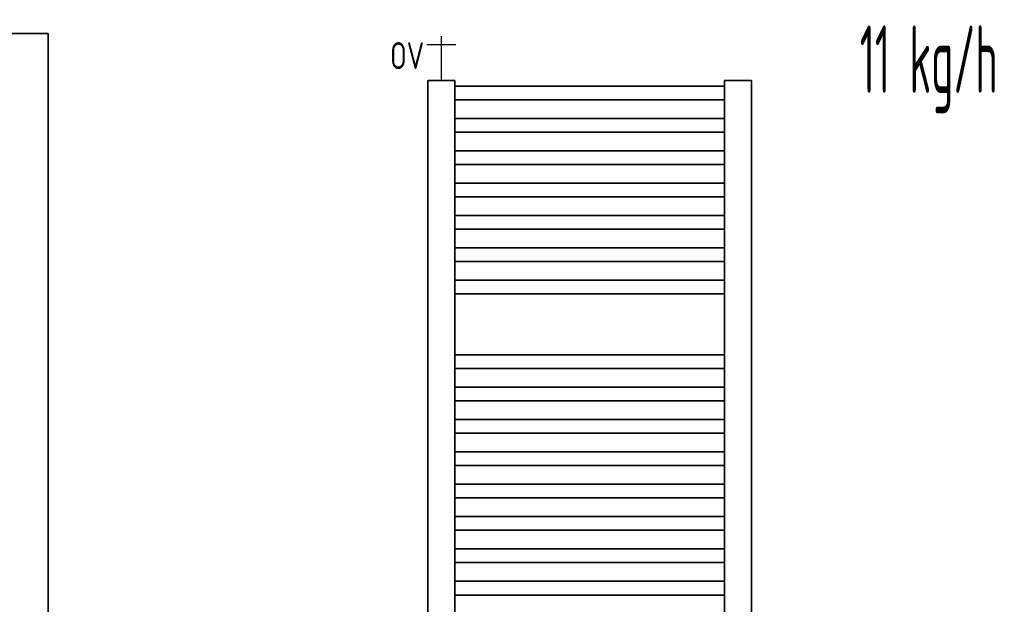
# Model space of a CAD drawing. Header units: millimetres. Extents: x -727 to 69715, y -15705 to 98123.
# Tile 34 of 256: x 11279 to 13105, y -11847 to -10763. Entities that reach past the tile are written whole.
import ezdxf
from ezdxf.enums import TextEntityAlignment as Align

# ---------------------------------------------------------------- set-up
doc = ezdxf.new("R2010")
doc.units = ezdxf.units.MM
doc.linetypes.add('VERDECKT', pattern=[9.525, 6.35, -3.175])
for name, color, linetype, lineweight in [('JS_VYT_POPIS - OBECNĚ', 7, 'Continuous', 5), ('UT_POTRUBI - PŘÍVOD', 1, 'Continuous', 35), ('UT_SCHÉMA_POPIS', 7, 'VERDECKT', 5), ('UT_SCHÉMA_SYMBOLY', 7, 'Continuous', 25), ('UT_ZAŘÍZENÍ - OT', 3, 'Continuous', 35)]:
    doc.layers.add(name, color=color, linetype=linetype, lineweight=lineweight)
doc.styles.add('ISO 2.5', font='isocp.shx', dxfattribs={"width": 0.8, "height": 2.5})
doc.styles.add('VZT_POPIS', font='isocp.shx', dxfattribs={"width": 0.6, "height": 125})

msp = doc.modelspace()

# ---------------------------------------------------------------- linework, layer by layer
at = {"layer": 'UT_POTRUBI - PŘÍVOD'}
for p, q in [((10747, -10788), (11332.1, -10788)), ((11332.1, -10788), (11332.1, -12862.8))]:
    msp.add_line(p, q, dxfattribs=at)
at = {"layer": 'UT_SCHÉMA_SYMBOLY'}
for p, q in [((12061, -10793.4), (12061, -10875.3)), ((12088, -10809.4), (12034, -10809.4))]:
    msp.add_line(p, q, dxfattribs=at)
at = {"layer": 'UT_ZAŘÍZENÍ - OT', "linetype": 'Continuous'}
for p, q in [((12036, -12695.3), (12036, -10875.3)), ((12036, -10875.3), (12086, -10875.3)), ((12086, -10875.3), (12086, -12695.3)), ((12586, -12695.3), (12586, -10875.3)), ((12586, -10875.3), (12636, -10875.3)), ((12636, -10875.3), (12636, -12695.3)), ((12586, -10885.6), (12086, -10885.6)), ((12586, -10885.6), (12086, -10885.6)), ((12586, -10885.6), (12086, -10885.6)), ((12586, -10885.6), (12086, -10885.6)), ((12586, -10885.6), (12086, -10885.6)), ((12586, -10885.6), (12086, -10885.6)), ((12586, -10885.6), (12086, -10885.6)), ((12586, -10885.6), (12086, -10885.6)), ((12586, -10885.6), (12086, -10885.6)), ((12586, -10885.6), (12086, -10885.6)), ((12586, -10885.6), (12086, -10885.6)), ((12586, -10885.6), (12086, -10885.6)), ((12586, -10885.6), (12086, -10885.6)), ((12586, -10885.6), (12086, -10885.6)), ((12586, -10885.6), (12086, -10885.6)), ((12586, -10885.6), (12086, -10885.6)), ((12586, -10885.6), (12086, -10885.6)), ((12586, -10885.6), (12086, -10885.6)), ((12586, -10885.6), (12086, -10885.6)), ((12586, -10885.6), (12086, -10885.6)), ((12586, -10885.6), (12086, -10885.6)), ((12586, -10885.6), (12086, -10885.6)), ((12586, -10885.6), (12086, -10885.6)), ((12586, -10885.6), (12086, -10885.6)), ((12586, -10885.6), (12086, -10885.6)), ((12586, -10885.6), (12086, -10885.6)), ((12586, -10885.6), (12086, -10885.6)), ((12586, -10885.6), (12086, -10885.6)), ((12586, -10885.6), (12086, -10885.6)), ((12586, -10885.6), (12086, -10885.6)), ((12586, -10885.6), (12086, -10885.6)), ((12586, -10885.6), (12086, -10885.6)), ((12586, -10885.6), (12086, -10885.6)), ((12586, -10885.6), (12086, -10885.6)), ((12586, -10911.1), (12086, -10911.1)), ((12586, -10911.1), (12086, -10911.1)), ((12586, -10911.1), (12086, -10911.1)), ((12586, -10911.1), (12086, -10911.1)), ((12586, -10911.1), (12086, -10911.1)), ((12586, -10911.1), (12086, -10911.1)), ((12586, -10911.1), (12086, -10911.1)), ((12586, -10911.1), (12086, -10911.1)), ((12586, -10911.1), (12086, -10911.1)), ((12586, -10911.1), (12086, -10911.1)), ((12586, -10911.1), (12086, -10911.1)), ((12586, -10911.1), (12086, -10911.1)), ((12586, -10911.1), (12086, -10911.1)), ((12586, -10911.1), (12086, -10911.1)), ((12586, -10911.1), (12086, -10911.1)), ((12586, -10911.1), (12086, -10911.1)), ((12586, -10911.1), (12086, -10911.1)), ((12586, -10911.1), (12086, -10911.1)), ((12586, -10911.1), (12086, -10911.1)), ((12586, -10911.1), (12086, -10911.1)), ((12586, -10911.1), (12086, -10911.1)), ((12586, -10911.1), (12086, -10911.1)), ((12586, -10911.1), (12086, -10911.1)), ((12586, -10911.1), (12086, -10911.1)), ((12586, -10911.1), (12086, -10911.1)), ((12586, -10911.1), (12086, -10911.1)), ((12586, -10911.1), (12086, -10911.1)), ((12586, -10911.1), (12086, -10911.1)), ((12586, -10911.1), (12086, -10911.1)), ((12586, -10911.1), (12086, -10911.1)), ((12586, -10911.1), (12086, -10911.1)), ((12586, -10911.1), (12086, -10911.1)), ((12586, -10911.1), (12086, -10911.1)), ((12586, -10911.1), (12086, -10911.1)), ((12586, -10945.6), (12086, -10945.6)), ((12586, -10945.6), (12086, -10945.6)), ((12586, -10945.6), (12086, -10945.6)), ((12586, -10945.6), (12086, -10945.6)), ((12586, -10945.6), (12086, -10945.6)), ((12586, -10945.6), (12086, -10945.6)), ((12586, -10945.6), (12086, -10945.6)), ((12586, -10945.6), (12086, -10945.6)), ((12586, -10945.6), (12086, -10945.6)), ((12586, -10945.6), (12086, -10945.6)), ((12586, -10945.6), (12086, -10945.6)), ((12586, -10945.6), (12086, -10945.6)), ((12586, -10945.6), (12086, -10945.6)), ((12586, -10945.6), (12086, -10945.6)), ((12586, -10945.6), (12086, -10945.6)), ((12586, -10945.6), (12086, -10945.6)), ((12586, -10945.6), (12086, -10945.6)), ((12586, -10945.6), (12086, -10945.6)), ((12586, -10945.6), (12086, -10945.6)), ((12586, -10945.6), (12086, -10945.6)), ((12586, -10945.6), (12086, -10945.6)), ((12586, -10945.6), (12086, -10945.6)), ((12586, -10945.6), (12086, -10945.6)), ((12586, -10945.6), (12086, -10945.6)), ((12586, -10945.6), (12086, -10945.6)), ((12586, -10945.6), (12086, -10945.6)), ((12586, -10945.6), (12086, -10945.6)), ((12586, -10945.6), (12086, -10945.6)), ((12586, -10945.6), (12086, -10945.6)), ((12586, -10945.6), (12086, -10945.6)), ((12586, -10945.6), (12086, -10945.6)), ((12586, -10945.6), (12086, -10945.6)), ((12586, -10945.6), (12086, -10945.6)), ((12586, -10945.6), (12086, -10945.6)), ((12586, -10971.1), (12086, -10971.1)), ((12586, -10971.1), (12086, -10971.1)), ((12586, -10971.1), (12086, -10971.1)), ((12586, -10971.1), (12086, -10971.1)), ((12586, -10971.1), (12086, -10971.1)), ((12586, -10971.1), (12086, -10971.1)), ((12586, -10971.1), (12086, -10971.1)), ((12586, -10971.1), (12086, -10971.1)), ((12586, -10971.1), (12086, -10971.1)), ((12586, -10971.1), (12086, -10971.1)), ((12586, -10971.1), (12086, -10971.1)), ((12586, -10971.1), (12086, -10971.1)), ((12586, -10971.1), (12086, -10971.1)), ((12586, -10971.1), (12086, -10971.1)), ((12586, -10971.1), (12086, -10971.1)), ((12586, -10971.1), (12086, -10971.1)), ((12586, -10971.1), (12086, -10971.1)), ((12586, -10971.1), (12086, -10971.1)), ((12586, -10971.1), (12086, -10971.1)), ((12586, -10971.1), (12086, -10971.1)), ((12586, -10971.1), (12086, -10971.1)), ((12586, -10971.1), (12086, -10971.1)), ((12586, -10971.1), (12086, -10971.1)), ((12586, -10971.1), (12086, -10971.1)), ((12586, -10971.1), (12086, -10971.1)), ((12586, -10971.1), (12086, -10971.1)), ((12586, -10971.1), (12086, -10971.1)), ((12586, -10971.1), (12086, -10971.1)), ((12586, -10971.1), (12086, -10971.1)), ((12586, -10971.1), (12086, -10971.1)), ((12586, -10971.1), (12086, -10971.1)), ((12586, -10971.1), (12086, -10971.1)), ((12586, -10971.1), (12086, -10971.1)), ((12586, -10971.1), (12086, -10971.1)), ((12586, -11005.6), (12086, -11005.6)), ((12586, -11005.6), (12086, -11005.6)), ((12586, -11005.6), (12086, -11005.6)), ((12586, -11005.6), (12086, -11005.6)), ((12586, -11005.6), (12086, -11005.6)), ((12586, -11005.6), (12086, -11005.6)), ((12586, -11005.6), (12086, -11005.6)), ((12586, -11005.6), (12086, -11005.6)), ((12586, -11005.6), (12086, -11005.6)), ((12586, -11005.6), (12086, -11005.6)), ((12586, -11005.6), (12086, -11005.6)), ((12586, -11005.6), (12086, -11005.6)), ((12586, -11005.6), (12086, -11005.6)), ((12586, -11005.6), (12086, -11005.6)), ((12586, -11005.6), (12086, -11005.6)), ((12586, -11005.6), (12086, -11005.6)), ((12586, -11005.6), (12086, -11005.6)), ((12586, -11005.6), (12086, -11005.6)), ((12586, -11005.6), (12086, -11005.6)), ((12586, -11005.6), (12086, -11005.6)), ((12586, -11005.6), (12086, -11005.6)), ((12586, -11005.6), (12086, -11005.6)), ((12586, -11005.6), (12086, -11005.6)), ((12586, -11005.6), (12086, -11005.6)), ((12586, -11005.6), (12086, -11005.6)), ((12586, -11005.6), (12086, -11005.6)), ((12586, -11005.6), (12086, -11005.6)), ((12586, -11005.6), (12086, -11005.6)), ((12586, -11005.6), (12086, -11005.6)), ((12586, -11005.6), (12086, -11005.6)), ((12586, -11005.6), (12086, -11005.6)), ((12586, -11005.6), (12086, -11005.6)), ((12586, -11005.6), (12086, -11005.6)), ((12586, -11005.6), (12086, -11005.6)), ((12586, -11031.1), (12086, -11031.1)), ((12586, -11031.1), (12086, -11031.1)), ((12586, -11031.1), (12086, -11031.1)), ((12586, -11031.1), (12086, -11031.1)), ((12586, -11031.1), (12086, -11031.1)), ((12586, -11031.1), (12086, -11031.1)), ((12586, -11031.1), (12086, -11031.1)), ((12586, -11031.1), (12086, -11031.1)), ((12586, -11031.1), (12086, -11031.1)), ((12586, -11031.1), (12086, -11031.1)), ((12586, -11031.1), (12086, -11031.1)), ((12586, -11031.1), (12086, -11031.1)), ((12586, -11031.1), (12086, -11031.1)), ((12586, -11031.1), (12086, -11031.1)), ((12586, -11031.1), (12086, -11031.1)), ((12586, -11031.1), (12086, -11031.1)), ((12586, -11031.1), (12086, -11031.1)), ((12586, -11031.1), (12086, -11031.1)), ((12586, -11031.1), (12086, -11031.1)), ((12586, -11031.1), (12086, -11031.1)), ((12586, -11031.1), (12086, -11031.1)), ((12586, -11031.1), (12086, -11031.1)), ((12586, -11031.1), (12086, -11031.1)), ((12586, -11031.1), (12086, -11031.1)), ((12586, -11031.1), (12086, -11031.1)), ((12586, -11031.1), (12086, -11031.1)), ((12586, -11031.1), (12086, -11031.1)), ((12586, -11031.1), (12086, -11031.1)), ((12586, -11031.1), (12086, -11031.1)), ((12586, -11031.1), (12086, -11031.1)), ((12586, -11031.1), (12086, -11031.1)), ((12586, -11031.1), (12086, -11031.1)), ((12586, -11031.1), (12086, -11031.1)), ((12586, -11031.1), (12086, -11031.1)), ((12586, -11065.6), (12086, -11065.6)), ((12586, -11065.6), (12086, -11065.6)), ((12586, -11065.6), (12086, -11065.6)), ((12586, -11065.6), (12086, -11065.6)), ((12586, -11065.6), (12086, -11065.6)), ((12586, -11065.6), (12086, -11065.6)), ((12586, -11065.6), (12086, -11065.6)), ((12586, -11065.6), (12086, -11065.6)), ((12586, -11065.6), (12086, -11065.6)), ((12586, -11065.6), (12086, -11065.6)), ((12586, -11065.6), (12086, -11065.6)), ((12586, -11065.6), (12086, -11065.6)), ((12586, -11065.6), (12086, -11065.6)), ((12586, -11065.6), (12086, -11065.6)), ((12586, -11065.6), (12086, -11065.6)), ((12586, -11065.6), (12086, -11065.6)), ((12586, -11065.6), (12086, -11065.6)), ((12586, -11065.6), (12086, -11065.6)), ((12586, -11065.6), (12086, -11065.6)), ((12586, -11065.6), (12086, -11065.6)), ((12586, -11065.6), (12086, -11065.6)), ((12586, -11065.6), (12086, -11065.6)), ((12586, -11065.6), (12086, -11065.6)), ((12586, -11065.6), (12086, -11065.6)), ((12586, -11065.6), (12086, -11065.6)), ((12586, -11065.6), (12086, -11065.6)), ((12586, -11065.6), (12086, -11065.6)), ((12586, -11065.6), (12086, -11065.6)), ((12586, -11065.6), (12086, -11065.6)), ((12586, -11065.6), (12086, -11065.6)), ((12586, -11065.6), (12086, -11065.6)), ((12586, -11065.6), (12086, -11065.6)), ((12586, -11065.6), (12086, -11065.6)), ((12586, -11065.6), (12086, -11065.6)), ((12586, -11091.1), (12086, -11091.1)), ((12586, -11091.1), (12086, -11091.1)), ((12586, -11091.1), (12086, -11091.1)), ((12586, -11091.1), (12086, -11091.1)), ((12586, -11091.1), (12086, -11091.1)), ((12586, -11091.1), (12086, -11091.1)), ((12586, -11091.1), (12086, -11091.1)), ((12586, -11091.1), (12086, -11091.1)), ((12586, -11091.1), (12086, -11091.1)), ((12586, -11091.1), (12086, -11091.1)), ((12586, -11091.1), (12086, -11091.1)), ((12586, -11091.1), (12086, -11091.1)), ((12586, -11091.1), (12086, -11091.1)), ((12586, -11091.1), (12086, -11091.1)), ((12586, -11091.1), (12086, -11091.1)), ((12586, -11091.1), (12086, -11091.1)), ((12586, -11091.1), (12086, -11091.1)), ((12586, -11091.1), (12086, -11091.1)), ((12586, -11091.1), (12086, -11091.1)), ((12586, -11091.1), (12086, -11091.1)), ((12586, -11091.1), (12086, -11091.1)), ((12586, -11091.1), (12086, -11091.1)), ((12586, -11091.1), (12086, -11091.1)), ((12586, -11091.1), (12086, -11091.1)), ((12586, -11091.1), (12086, -11091.1)), ((12586, -11091.1), (12086, -11091.1)), ((12586, -11091.1), (12086, -11091.1)), ((12586, -11091.1), (12086, -11091.1)), ((12586, -11091.1), (12086, -11091.1)), ((12586, -11091.1), (12086, -11091.1)), ((12586, -11091.1), (12086, -11091.1)), ((12586, -11091.1), (12086, -11091.1)), ((12586, -11091.1), (12086, -11091.1)), ((12586, -11091.1), (12086, -11091.1)), ((12586, -11125.6), (12086, -11125.6)), ((12586, -11125.6), (12086, -11125.6)), ((12586, -11125.6), (12086, -11125.6)), ((12586, -11125.6), (12086, -11125.6)), ((12586, -11125.6), (12086, -11125.6)), ((12586, -11125.6), (12086, -11125.6)), ((12586, -11125.6), (12086, -11125.6)), ((12586, -11125.6), (12086, -11125.6)), ((12586, -11125.6), (12086, -11125.6)), ((12586, -11125.6), (12086, -11125.6)), ((12586, -11125.6), (12086, -11125.6)), ((12586, -11125.6), (12086, -11125.6)), ((12586, -11125.6), (12086, -11125.6)), ((12586, -11125.6), (12086, -11125.6)), ((12586, -11125.6), (12086, -11125.6)), ((12586, -11125.6), (12086, -11125.6)), ((12586, -11125.6), (12086, -11125.6)), ((12586, -11125.6), (12086, -11125.6)), ((12586, -11125.6), (12086, -11125.6)), ((12586, -11125.6), (12086, -11125.6)), ((12586, -11125.6), (12086, -11125.6)), ((12586, -11125.6), (12086, -11125.6)), ((12586, -11125.6), (12086, -11125.6)), ((12586, -11125.6), (12086, -11125.6)), ((12586, -11125.6), (12086, -11125.6)), ((12586, -11125.6), (12086, -11125.6)), ((12586, -11125.6), (12086, -11125.6)), ((12586, -11125.6), (12086, -11125.6)), ((12586, -11125.6), (12086, -11125.6)), ((12586, -11125.6), (12086, -11125.6)), ((12586, -11125.6), (12086, -11125.6)), ((12586, -11125.6), (12086, -11125.6)), ((12586, -11125.6), (12086, -11125.6)), ((12586, -11125.6), (12086, -11125.6)), ((12586, -11151.1), (12086, -11151.1)), ((12586, -11151.1), (12086, -11151.1)), ((12586, -11151.1), (12086, -11151.1)), ((12586, -11151.1), (12086, -11151.1)), ((12586, -11151.1), (12086, -11151.1)), ((12586, -11151.1), (12086, -11151.1)), ((12586, -11151.1), (12086, -11151.1)), ((12586, -11151.1), (12086, -11151.1)), ((12586, -11151.1), (12086, -11151.1)), ((12586, -11151.1), (12086, -11151.1)), ((12586, -11151.1), (12086, -11151.1)), ((12586, -11151.1), (12086, -11151.1)), ((12586, -11151.1), (12086, -11151.1)), ((12586, -11151.1), (12086, -11151.1)), ((12586, -11151.1), (12086, -11151.1)), ((12586, -11151.1), (12086, -11151.1)), ((12586, -11151.1), (12086, -11151.1)), ((12586, -11151.1), (12086, -11151.1)), ((12586, -11151.1), (12086, -11151.1)), ((12586, -11151.1), (12086, -11151.1)), ((12586, -11151.1), (12086, -11151.1)), ((12586, -11151.1), (12086, -11151.1)), ((12586, -11151.1), (12086, -11151.1)), ((12586, -11151.1), (12086, -11151.1)), ((12586, -11151.1), (12086, -11151.1)), ((12586, -11151.1), (12086, -11151.1)), ((12586, -11151.1), (12086, -11151.1)), ((12586, -11151.1), (12086, -11151.1)), ((12586, -11151.1), (12086, -11151.1)), ((12586, -11151.1), (12086, -11151.1)), ((12586, -11151.1), (12086, -11151.1)), ((12586, -11151.1), (12086, -11151.1)), ((12586, -11151.1), (12086, -11151.1)), ((12586, -11151.1), (12086, -11151.1)), ((12586, -11185.6), (12086, -11185.6)), ((12586, -11185.6), (12086, -11185.6)), ((12586, -11185.6), (12086, -11185.6)), ((12586, -11185.6), (12086, -11185.6)), ((12586, -11185.6), (12086, -11185.6)), ((12586, -11185.6), (12086, -11185.6)), ((12586, -11185.6), (12086, -11185.6)), ((12586, -11185.6), (12086, -11185.6)), ((12586, -11185.6), (12086, -11185.6)), ((12586, -11185.6), (12086, -11185.6)), ((12586, -11185.6), (12086, -11185.6)), ((12586, -11185.6), (12086, -11185.6)), ((12586, -11185.6), (12086, -11185.6)), ((12586, -11185.6), (12086, -11185.6)), ((12586, -11185.6), (12086, -11185.6)), ((12586, -11185.6), (12086, -11185.6)), ((12586, -11185.6), (12086, -11185.6)), ((12586, -11185.6), (12086, -11185.6)), ((12586, -11185.6), (12086, -11185.6)), ((12586, -11185.6), (12086, -11185.6)), ((12586, -11185.6), (12086, -11185.6)), ((12586, -11185.6), (12086, -11185.6)), ((12586, -11185.6), (12086, -11185.6)), ((12586, -11185.6), (12086, -11185.6)), ((12586, -11185.6), (12086, -11185.6)), ((12586, -11185.6), (12086, -11185.6)), ((12586, -11185.6), (12086, -11185.6)), ((12586, -11185.6), (12086, -11185.6)), ((12586, -11185.6), (12086, -11185.6)), ((12586, -11185.6), (12086, -11185.6)), ((12586, -11185.6), (12086, -11185.6)), ((12586, -11185.6), (12086, -11185.6)), ((12586, -11185.6), (12086, -11185.6)), ((12586, -11185.6), (12086, -11185.6)), ((12586, -11211.1), (12086, -11211.1)), ((12586, -11211.1), (12086, -11211.1)), ((12586, -11211.1), (12086, -11211.1)), ((12586, -11211.1), (12086, -11211.1)), ((12586, -11211.1), (12086, -11211.1)), ((12586, -11211.1), (12086, -11211.1)), ((12586, -11211.1), (12086, -11211.1)), ((12586, -11211.1), (12086, -11211.1)), ((12586, -11211.1), (12086, -11211.1)), ((12586, -11211.1), (12086, -11211.1)), ((12586, -11211.1), (12086, -11211.1)), ((12586, -11211.1), (12086, -11211.1)), ((12586, -11211.1), (12086, -11211.1)), ((12586, -11211.1), (12086, -11211.1)), ((12586, -11211.1), (12086, -11211.1)), ((12586, -11211.1), (12086, -11211.1)), ((12586, -11211.1), (12086, -11211.1)), ((12586, -11211.1), (12086, -11211.1)), ((12586, -11211.1), (12086, -11211.1)), ((12586, -11211.1), (12086, -11211.1)), ((12586, -11211.1), (12086, -11211.1)), ((12586, -11211.1), (12086, -11211.1)), ((12586, -11211.1), (12086, -11211.1)), ((12586, -11211.1), (12086, -11211.1)), ((12586, -11211.1), (12086, -11211.1)), ((12586, -11211.1), (12086, -11211.1)), ((12586, -11211.1), (12086, -11211.1)), ((12586, -11211.1), (12086, -11211.1)), ((12586, -11211.1), (12086, -11211.1)), ((12586, -11211.1), (12086, -11211.1)), ((12586, -11211.1), (12086, -11211.1)), ((12586, -11211.1), (12086, -11211.1)), ((12586, -11211.1), (12086, -11211.1)), ((12586, -11211.1), (12086, -11211.1)), ((12586, -11245.6), (12086, -11245.6)), ((12586, -11245.6), (12086, -11245.6)), ((12586, -11245.6), (12086, -11245.6)), ((12586, -11245.6), (12086, -11245.6)), ((12586, -11245.6), (12086, -11245.6)), ((12586, -11245.6), (12086, -11245.6)), ((12586, -11245.6), (12086, -11245.6)), ((12586, -11245.6), (12086, -11245.6)), ((12586, -11245.6), (12086, -11245.6)), ((12586, -11245.6), (12086, -11245.6)), ((12586, -11245.6), (12086, -11245.6)), ((12586, -11245.6), (12086, -11245.6)), ((12586, -11245.6), (12086, -11245.6)), ((12586, -11245.6), (12086, -11245.6)), ((12586, -11245.6), (12086, -11245.6)), ((12586, -11245.6), (12086, -11245.6)), ((12586, -11245.6), (12086, -11245.6)), ((12586, -11245.6), (12086, -11245.6)), ((12586, -11245.6), (12086, -11245.6)), ((12586, -11245.6), (12086, -11245.6)), ((12586, -11245.6), (12086, -11245.6)), ((12586, -11245.6), (12086, -11245.6)), ((12586, -11245.6), (12086, -11245.6)), ((12586, -11245.6), (12086, -11245.6)), ((12586, -11245.6), (12086, -11245.6)), ((12586, -11245.6), (12086, -11245.6)), ((12586, -11245.6), (12086, -11245.6)), ((12586, -11245.6), (12086, -11245.6)), ((12586, -11245.6), (12086, -11245.6)), ((12586, -11245.6), (12086, -11245.6)), ((12586, -11245.6), (12086, -11245.6)), ((12586, -11245.6), (12086, -11245.6)), ((12586, -11245.6), (12086, -11245.6)), ((12586, -11245.6), (12086, -11245.6)), ((12586, -11271.1), (12086, -11271.1)), ((12586, -11271.1), (12086, -11271.1)), ((12586, -11271.1), (12086, -11271.1)), ((12586, -11271.1), (12086, -11271.1)), ((12586, -11271.1), (12086, -11271.1)), ((12586, -11271.1), (12086, -11271.1)), ((12586, -11271.1), (12086, -11271.1)), ((12586, -11271.1), (12086, -11271.1)), ((12586, -11271.1), (12086, -11271.1)), ((12586, -11271.1), (12086, -11271.1)), ((12586, -11271.1), (12086, -11271.1)), ((12586, -11271.1), (12086, -11271.1)), ((12586, -11271.1), (12086, -11271.1)), ((12586, -11271.1), (12086, -11271.1)), ((12586, -11271.1), (12086, -11271.1)), ((12586, -11271.1), (12086, -11271.1)), ((12586, -11271.1), (12086, -11271.1)), ((12586, -11271.1), (12086, -11271.1)), ((12586, -11271.1), (12086, -11271.1)), ((12586, -11271.1), (12086, -11271.1)), ((12586, -11271.1), (12086, -11271.1)), ((12586, -11271.1), (12086, -11271.1)), ((12586, -11271.1), (12086, -11271.1)), ((12586, -11271.1), (12086, -11271.1)), ((12586, -11271.1), (12086, -11271.1)), ((12586, -11271.1), (12086, -11271.1)), ((12586, -11271.1), (12086, -11271.1)), ((12586, -11271.1), (12086, -11271.1)), ((12586, -11271.1), (12086, -11271.1)), ((12586, -11271.1), (12086, -11271.1)), ((12586, -11271.1), (12086, -11271.1)), ((12586, -11271.1), (12086, -11271.1)), ((12586, -11271.1), (12086, -11271.1)), ((12586, -11271.1), (12086, -11271.1)), ((12586, -11384.1), (12086, -11384.1)), ((12586, -11384.1), (12086, -11384.1)), ((12586, -11384.1), (12086, -11384.1)), ((12586, -11384.1), (12086, -11384.1)), ((12586, -11384.1), (12086, -11384.1)), ((12586, -11384.1), (12086, -11384.1)), ((12586, -11384.1), (12086, -11384.1)), ((12586, -11384.1), (12086, -11384.1)), ((12586, -11384.1), (12086, -11384.1)), ((12586, -11384.1), (12086, -11384.1)), ((12586, -11384.1), (12086, -11384.1)), ((12586, -11384.1), (12086, -11384.1)), ((12586, -11384.1), (12086, -11384.1)), ((12586, -11384.1), (12086, -11384.1)), ((12586, -11384.1), (12086, -11384.1)), ((12586, -11384.1), (12086, -11384.1)), ((12586, -11384.1), (12086, -11384.1)), ((12586, -11384.1), (12086, -11384.1)), ((12586, -11384.1), (12086, -11384.1)), ((12586, -11384.1), (12086, -11384.1)), ((12586, -11384.1), (12086, -11384.1)), ((12586, -11384.1), (12086, -11384.1)), ((12586, -11384.1), (12086, -11384.1)), ((12586, -11384.1), (12086, -11384.1)), ((12586, -11384.1), (12086, -11384.1)), ((12586, -11384.1), (12086, -11384.1)), ((12586, -11384.1), (12086, -11384.1)), ((12586, -11384.1), (12086, -11384.1)), ((12586, -11384.1), (12086, -11384.1)), ((12586, -11384.1), (12086, -11384.1)), ((12586, -11384.1), (12086, -11384.1)), ((12586, -11384.1), (12086, -11384.1)), ((12586, -11384.1), (12086, -11384.1)), ((12586, -11384.1), (12086, -11384.1)), ((12586, -11409.6), (12086, -11409.6)), ((12586, -11409.6), (12086, -11409.6)), ((12586, -11409.6), (12086, -11409.6)), ((12586, -11409.6), (12086, -11409.6)), ((12586, -11409.6), (12086, -11409.6)), ((12586, -11409.6), (12086, -11409.6)), ((12586, -11409.6), (12086, -11409.6)), ((12586, -11409.6), (12086, -11409.6)), ((12586, -11409.6), (12086, -11409.6)), ((12586, -11409.6), (12086, -11409.6)), ((12586, -11409.6), (12086, -11409.6)), ((12586, -11409.6), (12086, -11409.6)), ((12586, -11409.6), (12086, -11409.6)), ((12586, -11409.6), (12086, -11409.6)), ((12586, -11409.6), (12086, -11409.6)), ((12586, -11409.6), (12086, -11409.6)), ((12586, -11409.6), (12086, -11409.6)), ((12586, -11409.6), (12086, -11409.6)), ((12586, -11409.6), (12086, -11409.6)), ((12586, -11409.6), (12086, -11409.6)), ((12586, -11409.6), (12086, -11409.6)), ((12586, -11409.6), (12086, -11409.6)), ((12586, -11409.6), (12086, -11409.6)), ((12586, -11409.6), (12086, -11409.6)), ((12586, -11409.6), (12086, -11409.6)), ((12586, -11409.6), (12086, -11409.6)), ((12586, -11409.6), (12086, -11409.6)), ((12586, -11409.6), (12086, -11409.6)), ((12586, -11409.6), (12086, -11409.6)), ((12586, -11409.6), (12086, -11409.6)), ((12586, -11409.6), (12086, -11409.6)), ((12586, -11409.6), (12086, -11409.6)), ((12586, -11409.6), (12086, -11409.6)), ((12586, -11409.6), (12086, -11409.6)), ((12586, -11444.1), (12086, -11444.1)), ((12586, -11444.1), (12086, -11444.1)), ((12586, -11444.1), (12086, -11444.1)), ((12586, -11444.1), (12086, -11444.1)), ((12586, -11444.1), (12086, -11444.1)), ((12586, -11444.1), (12086, -11444.1)), ((12586, -11444.1), (12086, -11444.1)), ((12586, -11444.1), (12086, -11444.1)), ((12586, -11444.1), (12086, -11444.1)), ((12586, -11444.1), (12086, -11444.1)), ((12586, -11444.1), (12086, -11444.1)), ((12586, -11444.1), (12086, -11444.1)), ((12586, -11444.1), (12086, -11444.1)), ((12586, -11444.1), (12086, -11444.1)), ((12586, -11444.1), (12086, -11444.1)), ((12586, -11444.1), (12086, -11444.1)), ((12586, -11444.1), (12086, -11444.1)), ((12586, -11444.1), (12086, -11444.1)), ((12586, -11444.1), (12086, -11444.1)), ((12586, -11444.1), (12086, -11444.1)), ((12586, -11444.1), (12086, -11444.1)), ((12586, -11444.1), (12086, -11444.1)), ((12586, -11444.1), (12086, -11444.1)), ((12586, -11444.1), (12086, -11444.1)), ((12586, -11444.1), (12086, -11444.1)), ((12586, -11444.1), (12086, -11444.1)), ((12586, -11444.1), (12086, -11444.1)), ((12586, -11444.1), (12086, -11444.1)), ((12586, -11444.1), (12086, -11444.1)), ((12586, -11444.1), (12086, -11444.1)), ((12586, -11444.1), (12086, -11444.1)), ((12586, -11444.1), (12086, -11444.1)), ((12586, -11444.1), (12086, -11444.1)), ((12586, -11444.1), (12086, -11444.1)), ((12586, -11469.6), (12086, -11469.6)), ((12586, -11469.6), (12086, -11469.6)), ((12586, -11469.6), (12086, -11469.6)), ((12586, -11469.6), (12086, -11469.6)), ((12586, -11469.6), (12086, -11469.6)), ((12586, -11469.6), (12086, -11469.6)), ((12586, -11469.6), (12086, -11469.6)), ((12586, -11469.6), (12086, -11469.6)), ((12586, -11469.6), (12086, -11469.6)), ((12586, -11469.6), (12086, -11469.6)), ((12586, -11469.6), (12086, -11469.6)), ((12586, -11469.6), (12086, -11469.6)), ((12586, -11469.6), (12086, -11469.6)), ((12586, -11469.6), (12086, -11469.6)), ((12586, -11469.6), (12086, -11469.6)), ((12586, -11469.6), (12086, -11469.6)), ((12586, -11469.6), (12086, -11469.6)), ((12586, -11469.6), (12086, -11469.6)), ((12586, -11469.6), (12086, -11469.6)), ((12586, -11469.6), (12086, -11469.6)), ((12586, -11469.6), (12086, -11469.6)), ((12586, -11469.6), (12086, -11469.6)), ((12586, -11469.6), (12086, -11469.6)), ((12586, -11469.6), (12086, -11469.6)), ((12586, -11469.6), (12086, -11469.6)), ((12586, -11469.6), (12086, -11469.6)), ((12586, -11469.6), (12086, -11469.6)), ((12586, -11469.6), (12086, -11469.6)), ((12586, -11469.6), (12086, -11469.6)), ((12586, -11469.6), (12086, -11469.6)), ((12586, -11469.6), (12086, -11469.6)), ((12586, -11469.6), (12086, -11469.6)), ((12586, -11469.6), (12086, -11469.6)), ((12586, -11469.6), (12086, -11469.6)), ((12586, -11504.1), (12086, -11504.1)), ((12586, -11504.1), (12086, -11504.1)), ((12586, -11504.1), (12086, -11504.1)), ((12586, -11504.1), (12086, -11504.1)), ((12586, -11504.1), (12086, -11504.1)), ((12586, -11504.1), (12086, -11504.1)), ((12586, -11504.1), (12086, -11504.1)), ((12586, -11504.1), (12086, -11504.1)), ((12586, -11504.1), (12086, -11504.1)), ((12586, -11504.1), (12086, -11504.1)), ((12586, -11504.1), (12086, -11504.1)), ((12586, -11504.1), (12086, -11504.1)), ((12586, -11504.1), (12086, -11504.1)), ((12586, -11504.1), (12086, -11504.1)), ((12586, -11504.1), (12086, -11504.1)), ((12586, -11504.1), (12086, -11504.1)), ((12586, -11504.1), (12086, -11504.1)), ((12586, -11504.1), (12086, -11504.1)), ((12586, -11504.1), (12086, -11504.1)), ((12586, -11504.1), (12086, -11504.1)), ((12586, -11504.1), (12086, -11504.1)), ((12586, -11504.1), (12086, -11504.1)), ((12586, -11504.1), (12086, -11504.1)), ((12586, -11504.1), (12086, -11504.1)), ((12586, -11504.1), (12086, -11504.1)), ((12586, -11504.1), (12086, -11504.1)), ((12586, -11504.1), (12086, -11504.1)), ((12586, -11504.1), (12086, -11504.1)), ((12586, -11504.1), (12086, -11504.1)), ((12586, -11504.1), (12086, -11504.1)), ((12586, -11504.1), (12086, -11504.1)), ((12586, -11504.1), (12086, -11504.1)), ((12586, -11504.1), (12086, -11504.1)), ((12586, -11504.1), (12086, -11504.1)), ((12586, -11529.6), (12086, -11529.6)), ((12586, -11529.6), (12086, -11529.6)), ((12586, -11529.6), (12086, -11529.6)), ((12586, -11529.6), (12086, -11529.6)), ((12586, -11529.6), (12086, -11529.6)), ((12586, -11529.6), (12086, -11529.6)), ((12586, -11529.6), (12086, -11529.6)), ((12586, -11529.6), (12086, -11529.6)), ((12586, -11529.6), (12086, -11529.6)), ((12586, -11529.6), (12086, -11529.6)), ((12586, -11529.6), (12086, -11529.6)), ((12586, -11529.6), (12086, -11529.6)), ((12586, -11529.6), (12086, -11529.6)), ((12586, -11529.6), (12086, -11529.6)), ((12586, -11529.6), (12086, -11529.6)), ((12586, -11529.6), (12086, -11529.6)), ((12586, -11529.6), (12086, -11529.6)), ((12586, -11529.6), (12086, -11529.6)), ((12586, -11529.6), (12086, -11529.6)), ((12586, -11529.6), (12086, -11529.6)), ((12586, -11529.6), (12086, -11529.6)), ((12586, -11529.6), (12086, -11529.6)), ((12586, -11529.6), (12086, -11529.6)), ((12586, -11529.6), (12086, -11529.6)), ((12586, -11529.6), (12086, -11529.6)), ((12586, -11529.6), (12086, -11529.6)), ((12586, -11529.6), (12086, -11529.6)), ((12586, -11529.6), (12086, -11529.6)), ((12586, -11529.6), (12086, -11529.6)), ((12586, -11529.6), (12086, -11529.6)), ((12586, -11529.6), (12086, -11529.6)), ((12586, -11529.6), (12086, -11529.6)), ((12586, -11529.6), (12086, -11529.6)), ((12586, -11529.6), (12086, -11529.6)), ((12586, -11564.1), (12086, -11564.1)), ((12586, -11564.1), (12086, -11564.1)), ((12586, -11564.1), (12086, -11564.1)), ((12586, -11564.1), (12086, -11564.1)), ((12586, -11564.1), (12086, -11564.1)), ((12586, -11564.1), (12086, -11564.1)), ((12586, -11564.1), (12086, -11564.1)), ((12586, -11564.1), (12086, -11564.1)), ((12586, -11564.1), (12086, -11564.1)), ((12586, -11564.1), (12086, -11564.1)), ((12586, -11564.1), (12086, -11564.1)), ((12586, -11564.1), (12086, -11564.1)), ((12586, -11564.1), (12086, -11564.1)), ((12586, -11564.1), (12086, -11564.1)), ((12586, -11564.1), (12086, -11564.1)), ((12586, -11564.1), (12086, -11564.1)), ((12586, -11564.1), (12086, -11564.1)), ((12586, -11564.1), (12086, -11564.1)), ((12586, -11564.1), (12086, -11564.1)), ((12586, -11564.1), (12086, -11564.1)), ((12586, -11564.1), (12086, -11564.1)), ((12586, -11564.1), (12086, -11564.1)), ((12586, -11564.1), (12086, -11564.1)), ((12586, -11564.1), (12086, -11564.1)), ((12586, -11564.1), (12086, -11564.1)), ((12586, -11564.1), (12086, -11564.1)), ((12586, -11564.1), (12086, -11564.1)), ((12586, -11564.1), (12086, -11564.1)), ((12586, -11564.1), (12086, -11564.1)), ((12586, -11564.1), (12086, -11564.1)), ((12586, -11564.1), (12086, -11564.1)), ((12586, -11564.1), (12086, -11564.1)), ((12586, -11564.1), (12086, -11564.1)), ((12586, -11564.1), (12086, -11564.1)), ((12586, -11589.6), (12086, -11589.6)), ((12586, -11589.6), (12086, -11589.6)), ((12586, -11589.6), (12086, -11589.6)), ((12586, -11589.6), (12086, -11589.6)), ((12586, -11589.6), (12086, -11589.6)), ((12586, -11589.6), (12086, -11589.6)), ((12586, -11589.6), (12086, -11589.6)), ((12586, -11589.6), (12086, -11589.6)), ((12586, -11589.6), (12086, -11589.6)), ((12586, -11589.6), (12086, -11589.6)), ((12586, -11589.6), (12086, -11589.6)), ((12586, -11589.6), (12086, -11589.6)), ((12586, -11589.6), (12086, -11589.6)), ((12586, -11589.6), (12086, -11589.6)), ((12586, -11589.6), (12086, -11589.6)), ((12586, -11589.6), (12086, -11589.6)), ((12586, -11589.6), (12086, -11589.6)), ((12586, -11589.6), (12086, -11589.6)), ((12586, -11589.6), (12086, -11589.6)), ((12586, -11589.6), (12086, -11589.6)), ((12586, -11589.6), (12086, -11589.6)), ((12586, -11589.6), (12086, -11589.6)), ((12586, -11589.6), (12086, -11589.6)), ((12586, -11589.6), (12086, -11589.6)), ((12586, -11589.6), (12086, -11589.6)), ((12586, -11589.6), (12086, -11589.6)), ((12586, -11589.6), (12086, -11589.6)), ((12586, -11589.6), (12086, -11589.6)), ((12586, -11589.6), (12086, -11589.6)), ((12586, -11589.6), (12086, -11589.6)), ((12586, -11589.6), (12086, -11589.6)), ((12586, -11589.6), (12086, -11589.6)), ((12586, -11589.6), (12086, -11589.6)), ((12586, -11589.6), (12086, -11589.6)), ((12586, -11624.1), (12086, -11624.1)), ((12586, -11624.1), (12086, -11624.1)), ((12586, -11624.1), (12086, -11624.1)), ((12586, -11624.1), (12086, -11624.1)), ((12586, -11624.1), (12086, -11624.1)), ((12586, -11624.1), (12086, -11624.1)), ((12586, -11624.1), (12086, -11624.1)), ((12586, -11624.1), (12086, -11624.1)), ((12586, -11624.1), (12086, -11624.1)), ((12586, -11624.1), (12086, -11624.1)), ((12586, -11624.1), (12086, -11624.1)), ((12586, -11624.1), (12086, -11624.1)), ((12586, -11624.1), (12086, -11624.1)), ((12586, -11624.1), (12086, -11624.1)), ((12586, -11624.1), (12086, -11624.1)), ((12586, -11624.1), (12086, -11624.1)), ((12586, -11624.1), (12086, -11624.1)), ((12586, -11624.1), (12086, -11624.1)), ((12586, -11624.1), (12086, -11624.1)), ((12586, -11624.1), (12086, -11624.1)), ((12586, -11624.1), (12086, -11624.1)), ((12586, -11624.1), (12086, -11624.1)), ((12586, -11624.1), (12086, -11624.1)), ((12586, -11624.1), (12086, -11624.1)), ((12586, -11624.1), (12086, -11624.1)), ((12586, -11624.1), (12086, -11624.1)), ((12586, -11624.1), (12086, -11624.1)), ((12586, -11624.1), (12086, -11624.1)), ((12586, -11624.1), (12086, -11624.1)), ((12586, -11624.1), (12086, -11624.1)), ((12586, -11624.1), (12086, -11624.1)), ((12586, -11624.1), (12086, -11624.1)), ((12586, -11624.1), (12086, -11624.1)), ((12586, -11624.1), (12086, -11624.1)), ((12586, -11649.6), (12086, -11649.6)), ((12586, -11649.6), (12086, -11649.6)), ((12586, -11649.6), (12086, -11649.6)), ((12586, -11649.6), (12086, -11649.6)), ((12586, -11649.6), (12086, -11649.6)), ((12586, -11649.6), (12086, -11649.6)), ((12586, -11649.6), (12086, -11649.6)), ((12586, -11649.6), (12086, -11649.6)), ((12586, -11649.6), (12086, -11649.6)), ((12586, -11649.6), (12086, -11649.6)), ((12586, -11649.6), (12086, -11649.6)), ((12586, -11649.6), (12086, -11649.6)), ((12586, -11649.6), (12086, -11649.6)), ((12586, -11649.6), (12086, -11649.6)), ((12586, -11649.6), (12086, -11649.6)), ((12586, -11649.6), (12086, -11649.6)), ((12586, -11649.6), (12086, -11649.6)), ((12586, -11649.6), (12086, -11649.6)), ((12586, -11649.6), (12086, -11649.6)), ((12586, -11649.6), (12086, -11649.6)), ((12586, -11649.6), (12086, -11649.6)), ((12586, -11649.6), (12086, -11649.6)), ((12586, -11649.6), (12086, -11649.6)), ((12586, -11649.6), (12086, -11649.6)), ((12586, -11649.6), (12086, -11649.6)), ((12586, -11649.6), (12086, -11649.6)), ((12586, -11649.6), (12086, -11649.6)), ((12586, -11649.6), (12086, -11649.6)), ((12586, -11649.6), (12086, -11649.6)), ((12586, -11649.6), (12086, -11649.6)), ((12586, -11649.6), (12086, -11649.6)), ((12586, -11649.6), (12086, -11649.6)), ((12586, -11649.6), (12086, -11649.6)), ((12586, -11649.6), (12086, -11649.6)), ((12586, -11684.1), (12086, -11684.1)), ((12586, -11684.1), (12086, -11684.1)), ((12586, -11684.1), (12086, -11684.1)), ((12586, -11684.1), (12086, -11684.1)), ((12586, -11684.1), (12086, -11684.1)), ((12586, -11684.1), (12086, -11684.1)), ((12586, -11684.1), (12086, -11684.1)), ((12586, -11684.1), (12086, -11684.1)), ((12586, -11684.1), (12086, -11684.1)), ((12586, -11684.1), (12086, -11684.1)), ((12586, -11684.1), (12086, -11684.1)), ((12586, -11684.1), (12086, -11684.1)), ((12586, -11684.1), (12086, -11684.1)), ((12586, -11684.1), (12086, -11684.1)), ((12586, -11684.1), (12086, -11684.1)), ((12586, -11684.1), (12086, -11684.1)), ((12586, -11684.1), (12086, -11684.1)), ((12586, -11684.1), (12086, -11684.1)), ((12586, -11684.1), (12086, -11684.1)), ((12586, -11684.1), (12086, -11684.1)), ((12586, -11684.1), (12086, -11684.1)), ((12586, -11684.1), (12086, -11684.1)), ((12586, -11684.1), (12086, -11684.1)), ((12586, -11684.1), (12086, -11684.1)), ((12586, -11684.1), (12086, -11684.1)), ((12586, -11684.1), (12086, -11684.1)), ((12586, -11684.1), (12086, -11684.1)), ((12586, -11684.1), (12086, -11684.1)), ((12586, -11684.1), (12086, -11684.1)), ((12586, -11684.1), (12086, -11684.1)), ((12586, -11684.1), (12086, -11684.1)), ((12586, -11684.1), (12086, -11684.1)), ((12586, -11684.1), (12086, -11684.1)), ((12586, -11684.1), (12086, -11684.1)), ((12586, -11709.6), (12086, -11709.6)), ((12586, -11709.6), (12086, -11709.6)), ((12586, -11709.6), (12086, -11709.6)), ((12586, -11709.6), (12086, -11709.6)), ((12586, -11709.6), (12086, -11709.6)), ((12586, -11709.6), (12086, -11709.6)), ((12586, -11709.6), (12086, -11709.6)), ((12586, -11709.6), (12086, -11709.6)), ((12586, -11709.6), (12086, -11709.6)), ((12586, -11709.6), (12086, -11709.6)), ((12586, -11709.6), (12086, -11709.6)), ((12586, -11709.6), (12086, -11709.6)), ((12586, -11709.6), (12086, -11709.6)), ((12586, -11709.6), (12086, -11709.6)), ((12586, -11709.6), (12086, -11709.6)), ((12586, -11709.6), (12086, -11709.6)), ((12586, -11709.6), (12086, -11709.6)), ((12586, -11709.6), (12086, -11709.6)), ((12586, -11709.6), (12086, -11709.6)), ((12586, -11709.6), (12086, -11709.6)), ((12586, -11709.6), (12086, -11709.6)), ((12586, -11709.6), (12086, -11709.6)), ((12586, -11709.6), (12086, -11709.6)), ((12586, -11709.6), (12086, -11709.6)), ((12586, -11709.6), (12086, -11709.6)), ((12586, -11709.6), (12086, -11709.6)), ((12586, -11709.6), (12086, -11709.6)), ((12586, -11709.6), (12086, -11709.6)), ((12586, -11709.6), (12086, -11709.6)), ((12586, -11709.6), (12086, -11709.6)), ((12586, -11709.6), (12086, -11709.6)), ((12586, -11709.6), (12086, -11709.6)), ((12586, -11709.6), (12086, -11709.6)), ((12586, -11709.6), (12086, -11709.6)), ((12586, -11744.1), (12086, -11744.1)), ((12586, -11744.1), (12086, -11744.1)), ((12586, -11744.1), (12086, -11744.1)), ((12586, -11744.1), (12086, -11744.1)), ((12586, -11744.1), (12086, -11744.1)), ((12586, -11744.1), (12086, -11744.1)), ((12586, -11744.1), (12086, -11744.1)), ((12586, -11744.1), (12086, -11744.1)), ((12586, -11744.1), (12086, -11744.1)), ((12586, -11744.1), (12086, -11744.1)), ((12586, -11744.1), (12086, -11744.1)), ((12586, -11744.1), (12086, -11744.1)), ((12586, -11744.1), (12086, -11744.1)), ((12586, -11744.1), (12086, -11744.1)), ((12586, -11744.1), (12086, -11744.1)), ((12586, -11744.1), (12086, -11744.1)), ((12586, -11744.1), (12086, -11744.1)), ((12586, -11744.1), (12086, -11744.1)), ((12586, -11744.1), (12086, -11744.1)), ((12586, -11744.1), (12086, -11744.1)), ((12586, -11744.1), (12086, -11744.1)), ((12586, -11744.1), (12086, -11744.1)), ((12586, -11744.1), (12086, -11744.1)), ((12586, -11744.1), (12086, -11744.1)), ((12586, -11744.1), (12086, -11744.1)), ((12586, -11744.1), (12086, -11744.1)), ((12586, -11744.1), (12086, -11744.1)), ((12586, -11744.1), (12086, -11744.1)), ((12586, -11744.1), (12086, -11744.1)), ((12586, -11744.1), (12086, -11744.1)), ((12586, -11744.1), (12086, -11744.1)), ((12586, -11744.1), (12086, -11744.1)), ((12586, -11744.1), (12086, -11744.1)), ((12586, -11744.1), (12086, -11744.1)), ((12586, -11769.6), (12086, -11769.6)), ((12586, -11769.6), (12086, -11769.6)), ((12586, -11769.6), (12086, -11769.6)), ((12586, -11769.6), (12086, -11769.6)), ((12586, -11769.6), (12086, -11769.6)), ((12586, -11769.6), (12086, -11769.6)), ((12586, -11769.6), (12086, -11769.6)), ((12586, -11769.6), (12086, -11769.6)), ((12586, -11769.6), (12086, -11769.6)), ((12586, -11769.6), (12086, -11769.6)), ((12586, -11769.6), (12086, -11769.6)), ((12586, -11769.6), (12086, -11769.6)), ((12586, -11769.6), (12086, -11769.6)), ((12586, -11769.6), (12086, -11769.6)), ((12586, -11769.6), (12086, -11769.6)), ((12586, -11769.6), (12086, -11769.6)), ((12586, -11769.6), (12086, -11769.6)), ((12586, -11769.6), (12086, -11769.6)), ((12586, -11769.6), (12086, -11769.6)), ((12586, -11769.6), (12086, -11769.6)), ((12586, -11769.6), (12086, -11769.6)), ((12586, -11769.6), (12086, -11769.6)), ((12586, -11769.6), (12086, -11769.6)), ((12586, -11769.6), (12086, -11769.6)), ((12586, -11769.6), (12086, -11769.6)), ((12586, -11769.6), (12086, -11769.6)), ((12586, -11769.6), (12086, -11769.6)), ((12586, -11769.6), (12086, -11769.6)), ((12586, -11769.6), (12086, -11769.6)), ((12586, -11769.6), (12086, -11769.6)), ((12586, -11769.6), (12086, -11769.6)), ((12586, -11769.6), (12086, -11769.6)), ((12586, -11769.6), (12086, -11769.6)), ((12586, -11769.6), (12086, -11769.6)), ((12586, -11804.1), (12086, -11804.1)), ((12586, -11804.1), (12086, -11804.1)), ((12586, -11804.1), (12086, -11804.1)), ((12586, -11804.1), (12086, -11804.1)), ((12586, -11804.1), (12086, -11804.1)), ((12586, -11804.1), (12086, -11804.1)), ((12586, -11804.1), (12086, -11804.1)), ((12586, -11804.1), (12086, -11804.1)), ((12586, -11804.1), (12086, -11804.1)), ((12586, -11804.1), (12086, -11804.1)), ((12586, -11804.1), (12086, -11804.1)), ((12586, -11804.1), (12086, -11804.1)), ((12586, -11804.1), (12086, -11804.1)), ((12586, -11804.1), (12086, -11804.1)), ((12586, -11804.1), (12086, -11804.1)), ((12586, -11804.1), (12086, -11804.1)), ((12586, -11804.1), (12086, -11804.1)), ((12586, -11804.1), (12086, -11804.1)), ((12586, -11804.1), (12086, -11804.1)), ((12586, -11804.1), (12086, -11804.1)), ((12586, -11804.1), (12086, -11804.1)), ((12586, -11804.1), (12086, -11804.1)), ((12586, -11804.1), (12086, -11804.1)), ((12586, -11804.1), (12086, -11804.1)), ((12586, -11804.1), (12086, -11804.1)), ((12586, -11804.1), (12086, -11804.1)), ((12586, -11804.1), (12086, -11804.1)), ((12586, -11804.1), (12086, -11804.1)), ((12586, -11804.1), (12086, -11804.1)), ((12586, -11804.1), (12086, -11804.1)), ((12586, -11804.1), (12086, -11804.1)), ((12586, -11804.1), (12086, -11804.1)), ((12586, -11804.1), (12086, -11804.1)), ((12586, -11804.1), (12086, -11804.1)), ((12586, -11829.6), (12086, -11829.6)), ((12586, -11829.6), (12086, -11829.6)), ((12586, -11829.6), (12086, -11829.6)), ((12586, -11829.6), (12086, -11829.6)), ((12586, -11829.6), (12086, -11829.6)), ((12586, -11829.6), (12086, -11829.6)), ((12586, -11829.6), (12086, -11829.6)), ((12586, -11829.6), (12086, -11829.6)), ((12586, -11829.6), (12086, -11829.6)), ((12586, -11829.6), (12086, -11829.6)), ((12586, -11829.6), (12086, -11829.6)), ((12586, -11829.6), (12086, -11829.6)), ((12586, -11829.6), (12086, -11829.6)), ((12586, -11829.6), (12086, -11829.6)), ((12586, -11829.6), (12086, -11829.6)), ((12586, -11829.6), (12086, -11829.6)), ((12586, -11829.6), (12086, -11829.6)), ((12586, -11829.6), (12086, -11829.6)), ((12586, -11829.6), (12086, -11829.6)), ((12586, -11829.6), (12086, -11829.6)), ((12586, -11829.6), (12086, -11829.6)), ((12586, -11829.6), (12086, -11829.6)), ((12586, -11829.6), (12086, -11829.6)), ((12586, -11829.6), (12086, -11829.6)), ((12586, -11829.6), (12086, -11829.6)), ((12586, -11829.6), (12086, -11829.6)), ((12586, -11829.6), (12086, -11829.6)), ((12586, -11829.6), (12086, -11829.6)), ((12586, -11829.6), (12086, -11829.6)), ((12586, -11829.6), (12086, -11829.6)), ((12586, -11829.6), (12086, -11829.6)), ((12586, -11829.6), (12086, -11829.6)), ((12586, -11829.6), (12086, -11829.6)), ((12586, -11829.6), (12086, -11829.6))]:
    msp.add_line(p, q, dxfattribs=at)

# ---------------------------------------------------------------- texts
at = {"layer": 'JS_VYT_POPIS - OBECNĚ', "style": 'VZT_POPIS', "width": 0.5}
msp.add_text('11 kg/h', height=125, dxfattribs=at).set_placement((12964.5, -10835.8), align=Align.MIDDLE_CENTER)
at = {"layer": 'UT_SCHÉMA_POPIS', "style": 'ISO 2.5', "width": 0.8}
msp.add_text('OV', height=50, dxfattribs=at).set_placement((11966, -10829.2), align=Align.MIDDLE_LEFT)

doc.saveas('drawing.dxf')
